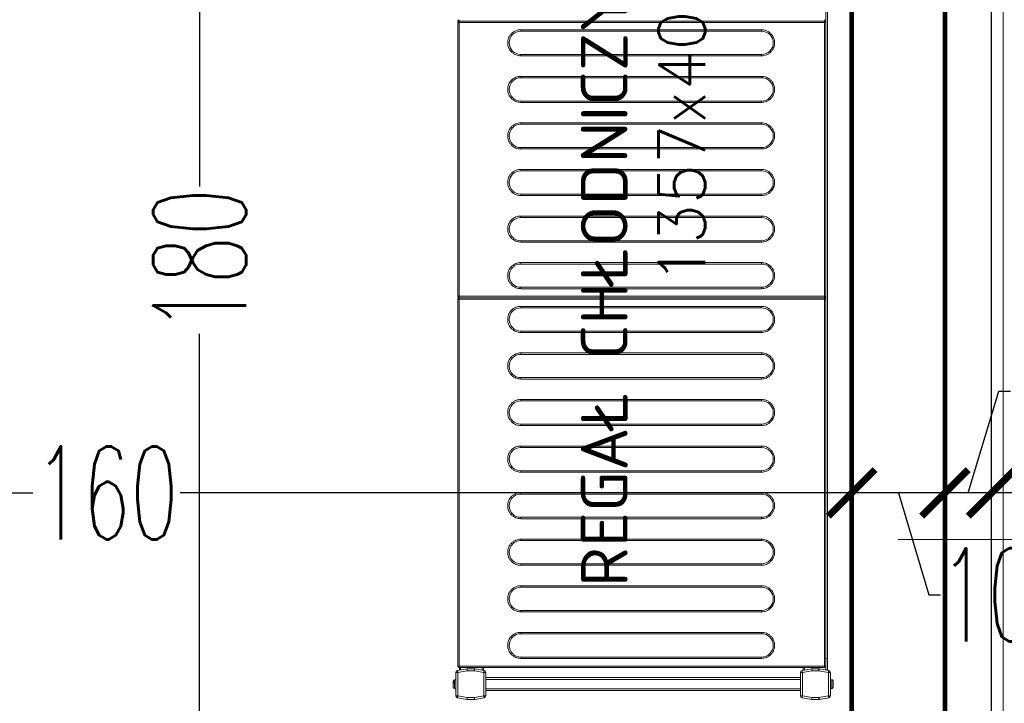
# Model space of a CAD drawing. Header units: millimetres. Extents: x -2074 to 12588, y -3630 to 101167.
# Tile 123 of 256: x 2453 to 2559, y 1410 to 1483. Entities that reach past the tile are written whole.
import ezdxf

# ---------------------------------------------------------------- set-up
doc = ezdxf.new("R2010")
doc.units = ezdxf.units.MM
for name, color, linetype, lineweight in [('SelinAr_BUD_opisy ścian', 7, 'Continuous', 20), ('SelinAr_BUD_wymiary', 7, 'Continuous', 18), ('SelinAr_BUD_ściany', 7, 'Continuous', 25), ('SelinAr_BUD_ściany struktura', 8, 'Continuous', 9), ('SelinAr_WYP_komory', 8, 'Continuous', 18)]:
    doc.layers.add(name, color=color, linetype=linetype, lineweight=lineweight)
doc.styles.add('RomanS', font='romans.shx')
doc.styles.add('style1', font='romans.shx', dxfattribs={"width": 0.6})
doc.dimstyles.new('ISO-25 Ania', dxfattribs={"dimtxt": 10, "dimasz": 5, "dimexe": 5, "dimexo": 0.625, "dimtad": 0, "dimrnd": 0.01, "dimtxsty": 'style1', "dimblk": 'ARCHTICK', "dimcen": 5, "dimdle": 5, "dimadec": 0, "dimazin": 0, "dimtfac": 1, "dimtmove": 0, "dimatfit": 3, "dimldrblk": 'ARCHTICK', "dimfxl": 0, "dimarcsym": 0})

# ---------------------------------------------------------------- blocks, each defined once
blk = doc.blocks.new('*U425')
at = {"const_width": 0.5}
blk.add_lwpolyline([(125, 190), (125, 200), (180, 200), (180, 0), (0, 0), (0, 200), (55, 200), (55, 190), (10, 190), (10, 10), (170, 10), (170, 190)], close=True, dxfattribs=at)
blk = doc.blocks.new('*U447')
at = {"lineweight": 15}
for p, q in [((1.73, 0), (1.82, 0)), ((0.18, -0.47), (0, -1.51)), ((0.18, -0.47), (0, -1.5)), ((0.38, -0.51), (0.2, -1.53)), ((2.9, -0.3), (0.38, -0.3)), ((0.38, -0.31), (0.38, -0.51)), ((2.9, -0.31), (0.38, -0.31)), ((2.9, -0.51), (0.38, -0.51)), ((1.17, -0.15), (1.17, -0.3)), ((2.12, -0.15), (1.17, -0.15)), ((1.88, -0.12), (1.76, -0.12)), ((2.12, -0.3), (2.12, -0.15)), ((2.9, -0.51), (2.9, -0.31)), ((3.08, -1.53), (2.9, -0.51)), ((3.28, -1.51), (3.1, -0.47)), ((3.28, -1.5), (3.1, -0.47)), ((3.43, -0.68), (3.14, -0.68)), ((3.43, -0.82), (3.16, -0.82)), ((3.43, -0.67), (3.43, -39.87)), ((3.58, -0.67), (3.43, -0.67)), ((3.58, -0.52), (3.58, -0.52)), ((42.98, -0.52), (3.58, -0.52)), ((3.58, -0.52), (3.58, -0.67)), ((42.98, -0.67), (3.58, -0.67)), ((3.58, -0.67), (3.58, -39.87)), ((42.98, -0.52), (42.98, -0.52)), ((42.98, -0.67), (42.98, -0.52)), ((43.13, -0.67), (42.98, -0.67)), ((42.98, -39.87), (42.98, -0.67)), ((43.13, -39.87), (43.13, -0.67)), ((43.28, -0.67), (43.13, -0.67)), ((72.68, -0.52), (43.28, -0.52)), ((43.28, -0.52), (43.28, -0.52)), ((43.28, -0.52), (43.28, -0.67)), ((72.68, -0.67), (43.28, -0.67)), ((43.28, -0.67), (43.28, -39.87)), ((72.68, -0.52), (72.68, -0.52)), ((72.68, -0.67), (72.68, -0.52)), ((72.83, -0.67), (72.68, -0.67)), ((72.68, -39.87), (72.68, -0.67)), ((72.83, -0.67), (72.83, -39.87)), ((72.98, -0.67), (72.83, -0.67)), ((0, -1.5), (0, -2.3)), ((0, -1.51), (0, -2.29)), ((0.2, -1.53), (0.2, -2.29)), ((3.08, -2.29), (3.08, -1.53)), ((3.28, -1.51), (3.28, -1.5)), ((3.28, -2.29), (3.28, -1.51)), ((0, -2.29), (0.2, -2.29)), ((0, -2.3), (0, -2.3)), ((0, -2.33), (0.18, -3.34)), ((0.2, -2.29), (0.38, -3.31)), ((2.9, -3.31), (3.08, -2.29)), ((3.08, -2.29), (3.28, -2.29)), ((3.1, -3.34), (3.28, -2.33)), ((3.28, -2.38), (3.15, -3.12)), ((3.43, -3.12), (3.15, -3.12)), ((3.28, -2.3), (3.28, -2.29)), ((3.28, -2.3), (3.28, -2.38)), ((3.28, -2.3), (3.28, -2.3)), ((0.38, -3.31), (2.9, -3.31)), ((0.38, -3.31), (0.38, -3.51)), ((0.38, -3.51), (2.9, -3.51)), ((0.94, -3.51), (0.94, -37.3)), ((1.14, -3.51), (1.14, -37.3)), ((2.14, -3.51), (2.14, -37.3)), ((2.34, -3.51), (2.34, -37.3)), ((2.9, -3.51), (2.9, -3.31)), ((3.43, -3.28), (3.12, -3.28)), ((0.18, -37.47), (0, -38.5)), ((0, -38.5), (0.18, -37.47)), ((0.38, -37.5), (0.2, -38.52)), ((0.38, -37.3), (0.38, -37.5)), ((2.9, -37.3), (0.38, -37.3)), ((2.9, -37.5), (0.38, -37.5)), ((2.9, -37.5), (2.9, -37.3)), ((3.08, -38.52), (2.9, -37.5)), ((3.28, -38.5), (3.1, -37.47)), ((3.43, -37.58), (3.12, -37.58)), ((3.15, -37.73), (3.28, -38.48)), ((3.43, -37.73), (3.15, -37.73)), ((0, -38.5), (0, -39.28)), ((0, -39.3), (0, -38.5)), ((0.2, -38.52), (0.2, -39.28)), ((3.08, -39.28), (3.08, -38.52)), ((3.28, -38.48), (3.28, -38.5)), ((3.28, -39.28), (3.28, -38.5)), ((0, -39.28), (0.2, -39.28)), ((0.18, -40.33), (0, -39.3)), ((0, -39.32), (0.18, -40.33)), ((0.2, -39.28), (0.38, -40.3)), ((2.9, -40.3), (3.08, -39.28)), ((3.08, -39.28), (3.28, -39.28)), ((3.1, -40.33), (3.28, -39.32)), ((4.38, -40.03), (3.16, -40.03)), ((3.28, -39.28), (3.28, -39.3)), ((3.28, -39.3), (3.28, -39.32)), ((3.43, -39.87), (3.58, -39.87)), ((3.58, -39.87), (42.98, -39.87)), ((3.58, -39.97), (3.58, -39.87)), ((3.58, -40.02), (3.58, -39.97)), ((3.58, -40.02), (42.98, -40.02)), ((4.38, -40.02), (4.38, -40.03)), ((131.28, -40.03), (4.38, -40.03)), ((4.38, -40.03), (4.38, -40.18)), ((42.98, -39.87), (42.98, -39.97)), ((42.98, -39.87), (43.13, -39.87)), ((42.98, -39.97), (42.98, -40.02)), ((43.13, -39.87), (43.28, -39.87)), ((43.28, -39.87), (72.68, -39.87)), ((43.28, -39.97), (43.28, -39.87)), ((43.28, -40.02), (43.28, -39.97)), ((43.28, -40.02), (72.68, -40.02)), ((72.68, -39.87), (72.83, -39.87)), ((72.68, -39.87), (72.68, -39.97)), ((72.68, -39.97), (72.68, -40.02)), ((72.83, -39.87), (72.98, -39.87)), ((0.38, -40.3), (2.9, -40.3)), ((0.38, -40.3), (0.38, -40.5)), ((0.38, -40.5), (2.9, -40.5)), ((1.17, -40.5), (1.17, -40.65)), ((1.17, -40.65), (2.12, -40.65)), ((1.17, -40.68), (1.17, -40.68)), ((2.11, -40.68), (2.11, -40.68)), ((2.12, -40.65), (2.12, -40.5)), ((2.9, -40.5), (2.9, -40.3)), ((4.38, -40.18), (3.13, -40.18)), ((131.28, -40.18), (4.38, -40.18))]:
    blk.add_line(p, q, dxfattribs=at)
at = {"color": 253, "lineweight": 15}
for p, q in [((4.4, -33.12), (4.4, -7.27)), ((4.4, -7.27), (4.55, -7.27)), ((4.55, -33.12), (4.55, -7.27)), ((7.05, -7.27), (7.05, -33.12)), ((7.05, -7.27), (7.2, -7.27)), ((7.2, -7.27), (7.2, -33.12)), ((9.4, -33.12), (9.4, -7.27)), ((9.4, -7.27), (9.55, -7.27)), ((9.55, -33.12), (9.55, -7.27)), ((12.05, -7.27), (12.05, -33.12)), ((12.05, -7.27), (12.2, -7.27)), ((12.2, -7.27), (12.2, -33.12)), ((14.4, -33.12), (14.4, -7.27)), ((14.4, -7.27), (14.55, -7.27)), ((14.55, -33.12), (14.55, -7.27)), ((17.05, -7.27), (17.05, -33.12)), ((17.05, -7.27), (17.2, -7.27)), ((17.2, -7.27), (17.2, -33.12)), ((19.4, -33.12), (19.4, -7.27)), ((19.4, -7.27), (19.55, -7.27)), ((19.55, -33.12), (19.55, -7.27)), ((22.05, -7.27), (22.05, -33.12)), ((22.05, -7.27), (22.2, -7.27)), ((22.2, -7.27), (22.2, -33.12)), ((24.4, -33.12), (24.4, -7.27)), ((24.4, -7.27), (24.55, -7.27)), ((24.55, -33.12), (24.55, -7.27)), ((27.05, -7.27), (27.05, -33.12)), ((27.05, -7.27), (27.2, -7.27)), ((27.2, -7.27), (27.2, -33.12)), ((29.4, -33.12), (29.4, -7.27)), ((29.4, -7.27), (29.55, -7.27)), ((29.55, -33.12), (29.55, -7.27)), ((32.05, -7.27), (32.05, -33.12)), ((32.05, -7.27), (32.2, -7.27)), ((32.2, -7.27), (32.2, -33.12)), ((34.4, -33.12), (34.4, -7.27)), ((34.4, -7.27), (34.55, -7.27)), ((34.55, -33.12), (34.55, -7.27)), ((37.05, -7.27), (37.05, -33.12)), ((37.05, -7.27), (37.2, -7.27)), ((37.2, -7.27), (37.2, -33.12)), ((39.4, -33.12), (39.4, -7.27)), ((39.4, -7.27), (39.55, -7.27)), ((39.55, -33.12), (39.55, -7.27)), ((42.05, -7.27), (42.05, -33.12)), ((42.05, -7.27), (42.2, -7.27)), ((42.2, -7.27), (42.2, -33.12)), ((44.1, -33.12), (44.1, -7.27)), ((44.1, -7.27), (44.25, -7.27)), ((44.25, -33.12), (44.25, -7.27)), ((46.75, -7.27), (46.75, -33.12)), ((46.75, -7.27), (46.9, -7.27)), ((46.9, -7.27), (46.9, -33.12)), ((49.1, -33.12), (49.1, -7.27)), ((49.1, -7.27), (49.25, -7.27)), ((49.25, -33.12), (49.25, -7.27)), ((51.75, -7.27), (51.75, -33.12)), ((51.75, -7.27), (51.9, -7.27)), ((51.9, -7.27), (51.9, -33.12)), ((54.1, -33.12), (54.1, -7.27)), ((54.1, -7.27), (54.25, -7.27)), ((54.25, -33.12), (54.25, -7.27)), ((56.75, -7.27), (56.75, -33.12)), ((56.75, -7.27), (56.9, -7.27)), ((56.9, -7.27), (56.9, -33.12)), ((59.1, -33.12), (59.1, -7.27)), ((59.1, -7.27), (59.25, -7.27)), ((59.25, -33.12), (59.25, -7.27)), ((61.75, -7.27), (61.75, -33.12)), ((61.75, -7.27), (61.9, -7.27)), ((61.9, -7.27), (61.9, -33.12)), ((64.1, -33.12), (64.1, -7.27)), ((64.1, -7.27), (64.25, -7.27)), ((64.25, -33.12), (64.25, -7.27)), ((66.75, -7.27), (66.75, -33.12)), ((66.75, -7.27), (66.9, -7.27)), ((66.9, -7.27), (66.9, -33.12)), ((69.1, -33.12), (69.1, -7.27)), ((69.1, -7.27), (69.25, -7.27)), ((69.25, -33.12), (69.25, -7.27)), ((71.75, -7.27), (71.75, -33.12)), ((71.75, -7.27), (71.9, -7.27)), ((71.9, -7.27), (71.9, -33.12)), ((4.4, -33.12), (4.55, -33.12)), ((7.2, -33.12), (7.05, -33.12)), ((9.4, -33.12), (9.55, -33.12)), ((12.2, -33.12), (12.05, -33.12)), ((14.4, -33.12), (14.55, -33.12)), ((17.2, -33.12), (17.05, -33.12)), ((19.4, -33.12), (19.55, -33.12)), ((22.2, -33.12), (22.05, -33.12)), ((24.4, -33.12), (24.55, -33.12)), ((27.2, -33.12), (27.05, -33.12)), ((29.4, -33.12), (29.55, -33.12)), ((32.2, -33.12), (32.05, -33.12)), ((34.4, -33.12), (34.55, -33.12)), ((37.2, -33.12), (37.05, -33.12)), ((39.4, -33.12), (39.55, -33.12)), ((42.2, -33.12), (42.05, -33.12)), ((44.1, -33.12), (44.25, -33.12)), ((46.9, -33.12), (46.75, -33.12)), ((49.1, -33.12), (49.25, -33.12)), ((51.9, -33.12), (51.75, -33.12)), ((54.1, -33.12), (54.25, -33.12)), ((56.9, -33.12), (56.75, -33.12)), ((59.1, -33.12), (59.25, -33.12)), ((61.9, -33.12), (61.75, -33.12)), ((64.1, -33.12), (64.25, -33.12)), ((66.9, -33.12), (66.75, -33.12)), ((69.1, -33.12), (69.25, -33.12)), ((71.9, -33.12), (71.75, -33.12))]:
    blk.add_line(p, q, dxfattribs=at)
at = {"lineweight": 15, "flags": 128}
for points in [[(0.38, -0.51), (0.34, -0.5), (0.3, -0.5), (0.27, -0.49), (0.24, -0.48), (0.22, -0.48), (0.2, -0.48), (0.19, -0.47), (0.18, -0.47)], [(3.1, -0.47), (3.1, -0.47), (3.09, -0.48), (3.07, -0.48), (3.04, -0.48), (3.01, -0.49), (2.98, -0.5), (2.94, -0.5), (2.9, -0.51)], [(0, -1.51), (0, -1.51), (0.01, -1.51), (0.03, -1.51), (0.05, -1.51), (0.07, -1.52), (0.1, -1.52), (0.13, -1.52), (0.17, -1.52), (0.2, -1.53)], [(3.08, -1.53), (3.12, -1.52), (3.16, -1.52), (3.19, -1.52), (3.22, -1.51), (3.25, -1.51), (3.27, -1.51), (3.28, -1.51), (3.28, -1.51)], [(0.2, -2.29), (0.16, -2.3), (0.12, -2.3), (0.09, -2.31), (0.06, -2.32), (0.04, -2.32), (0.02, -2.32), (0.01, -2.33), (0, -2.33)], [(3.28, -2.33), (3.28, -2.33), (3.27, -2.32), (3.25, -2.32), (3.22, -2.32), (3.19, -2.31), (3.16, -2.3), (3.12, -2.3), (3.08, -2.29)], [(3.15, -3.12), (3.15, -3.15), (3.14, -3.18), (3.14, -3.2), (3.13, -3.22), (3.13, -3.24), (3.13, -3.25), (3.13, -3.27), (3.12, -3.27), (3.12, -3.28)], [(0.18, -3.34), (0.19, -3.34), (0.2, -3.34), (0.22, -3.34), (0.24, -3.33), (0.27, -3.33), (0.3, -3.32), (0.34, -3.32), (0.38, -3.31)], [(2.9, -3.31), (2.94, -3.32), (2.98, -3.32), (3.01, -3.33), (3.04, -3.33), (3.07, -3.34), (3.09, -3.34), (3.1, -3.34), (3.1, -3.34)], [(0.38, -37.5), (0.34, -37.49), (0.3, -37.49), (0.27, -37.48), (0.24, -37.48), (0.22, -37.47), (0.2, -37.47), (0.19, -37.47), (0.18, -37.47)], [(3.1, -37.47), (3.1, -37.47), (3.09, -37.47), (3.07, -37.47), (3.04, -37.48), (3.01, -37.48), (2.98, -37.49), (2.94, -37.49), (2.9, -37.5)], [(3.12, -37.58), (3.13, -37.58), (3.13, -37.59), (3.13, -37.6), (3.13, -37.62), (3.14, -37.64), (3.14, -37.67), (3.15, -37.7), (3.15, -37.73)], [(0, -38.5), (0, -38.5), (0.02, -38.5), (0.03, -38.5), (0.06, -38.51), (0.09, -38.51), (0.12, -38.51), (0.16, -38.51), (0.2, -38.52)], [(3.08, -38.52), (3.12, -38.51), (3.15, -38.51), (3.18, -38.51), (3.21, -38.51), (3.24, -38.5), (3.26, -38.5), (3.27, -38.5), (3.28, -38.5), (3.28, -38.5)], [(0.2, -39.28), (0.16, -39.29), (0.12, -39.3), (0.09, -39.3), (0.06, -39.31), (0.04, -39.31), (0.02, -39.31), (0.01, -39.32), (0, -39.32)], [(3.28, -39.32), (3.28, -39.32), (3.27, -39.31), (3.25, -39.31), (3.22, -39.31), (3.19, -39.3), (3.16, -39.3), (3.12, -39.29), (3.08, -39.28)], [(0.18, -40.33), (0.19, -40.33), (0.2, -40.33), (0.22, -40.33), (0.24, -40.32), (0.27, -40.32), (0.3, -40.31), (0.34, -40.31), (0.38, -40.3)], [(2.9, -40.3), (2.94, -40.31), (2.98, -40.31), (3.01, -40.32), (3.04, -40.32), (3.07, -40.33), (3.09, -40.33), (3.1, -40.33), (3.1, -40.33)]]:
    blk.add_lwpolyline(points, dxfattribs=at)
at = {"lineweight": 15}
for centre, radius, start, end in [((0.38, -0.5), 0.2, 90, 170), ((0.38, -0.51), 0.2, 90, 170), ((1.32, -0.15), 0.15, 90, 180), ((1.97, -0.15), 0.15, 0, 90), ((2.9, -0.5), 0.2, 10, 90), ((2.9, -0.51), 0.2, 10, 90), ((0.2, -2.29), 0.2, 180, 190), ((3.08, -2.29), 0.2, 350, 0), ((0.38, -3.31), 0.2, 190, 270), ((2.9, -3.31), 0.2, 270, 350), ((0.38, -37.5), 0.2, 90, 170), ((0.38, -37.5), 0.2, 90, 170), ((2.9, -37.5), 0.2, 10, 90), ((0.2, -39.28), 0.2, 180, 190), ((3.08, -39.28), 0.2, 350, 0), ((3.58, -39.87), 0.15, 180, 270), ((42.98, -39.87), 0.15, 270, 0), ((43.28, -39.87), 0.15, 180, 270), ((72.68, -39.87), 0.15, 270, 0), ((72.98, -39.87), 0.15, 180, 270), ((0.38, -40.3), 0.2, 190, 270), ((0.38, -40.3), 0.2, 190, 270), ((1.32, -40.65), 0.15, 180, 191.537), ((1.97, -40.65), 0.15, 348.463, 0), ((2.9, -40.3), 0.2, 270, 350)]:
    blk.add_arc(centre, radius, start, end, dxfattribs=at)
at = {"color": 253, "lineweight": 15}
for centre, start, end in [((5.8, -7.27), 0, 180), ((10.8, -7.27), 0, 180), ((15.8, -7.27), 0, 180), ((20.8, -7.27), 0, 180), ((25.8, -7.27), 0, 180), ((30.8, -7.27), 0, 180), ((35.8, -7.27), 0, 180), ((40.8, -7.27), 0, 180), ((45.5, -7.27), 0, 180), ((50.5, -7.27), 0, 180), ((55.5, -7.27), 0, 180), ((60.5, -7.27), 0, 180), ((65.5, -7.27), 0, 180), ((70.5, -7.27), 0, 180), ((5.8, -33.12), 180, 0), ((10.8, -33.12), 180, 0), ((15.8, -33.12), 180, 0), ((20.8, -33.12), 180, 0), ((25.8, -33.12), 180, 0), ((30.8, -33.12), 180, 0), ((35.8, -33.12), 180, 0), ((40.8, -33.12), 180, 0), ((45.5, -33.12), 180, 0), ((50.5, -33.12), 180, 0), ((55.5, -33.12), 180, 0), ((60.5, -33.12), 180, 0), ((65.5, -33.12), 180, 0), ((70.5, -33.12), 180, 0)]:
    blk.add_arc(centre, 1.25, start, end, dxfattribs=at)
at = {"lineweight": 15}
for points, knots in [([(1.71, 0), (1.67, 0), (1.6, 0), (1.49, 0), (1.39, 0), (1.34, 0), (1.31, 0), (1.32, 0), (1.32, 0)], [0, 0, 0, 0, 0.188945, 0.389816, 0.590684, 0.779625, 0.968579, 1, 1, 1, 1]), ([(1.76, -0.12), (1.76, -0.1), (1.76, -0.07), (1.75, -0.03), (1.73, -0.01), (1.72, 0), (1.71, 0)], [0, 0, 0, 0, 0.243636, 0.487267, 0.73198, 1, 1, 1, 1]), ([(1.92, 0), (1.91, 0), (1.89, 0), (1.85, 0), (1.82, 0)], [0, 0, 0, 0, 0.31192, 1, 1, 1, 1]), ([(1.82, 0), (1.83, 0), (1.84, -0.01), (1.86, -0.03), (1.87, -0.07), (1.87, -0.1), (1.88, -0.12)], [0, 0, 0, 0, 0.250222, 0.500532, 0.748158, 1, 1, 1, 1]), ([(3.58, -0.52), (3.57, -0.52), (3.55, -0.52), (3.52, -0.53), (3.5, -0.55), (3.47, -0.57), (3.44, -0.61), (3.44, -0.65), (3.43, -0.67)], [0, 0, 0, 0, 0.130769, 0.260026, 0.387968, 0.514575, 0.761736, 1, 1, 1, 1]), ([(43.13, -0.67), (43.13, -0.65), (43.13, -0.61), (43.1, -0.57), (43.07, -0.55), (43.04, -0.53), (43.01, -0.52), (42.99, -0.52), (42.98, -0.52)], [0, 0, 0, 0, 0.238262, 0.485424, 0.612031, 0.739977, 0.869231, 1, 1, 1, 1]), ([(43.28, -0.52), (43.27, -0.52), (43.25, -0.52), (43.22, -0.53), (43.2, -0.55), (43.17, -0.57), (43.14, -0.61), (43.14, -0.65), (43.13, -0.67)], [0, 0, 0, 0, 0.1307696, 0.2600246, 0.3879723, 0.5145698, 0.761734, 1, 1, 1, 1]), ([(72.83, -0.67), (72.83, -0.65), (72.83, -0.61), (72.8, -0.57), (72.77, -0.55), (72.74, -0.53), (72.71, -0.52), (72.69, -0.52), (72.68, -0.52)], [0, 0, 0, 0, 0.238266, 0.485414, 0.61202, 0.739978, 0.869219, 1, 1, 1, 1]), ([(72.98, -0.52), (72.97, -0.52), (72.95, -0.52), (72.92, -0.53), (72.9, -0.55), (72.87, -0.57), (72.84, -0.61), (72.84, -0.65), (72.83, -0.67)], [0, 0, 0, 0, 0.130781, 0.260022, 0.38798, 0.514586, 0.761734, 1, 1, 1, 1]), ([(1.17, -40.68), (1.18, -40.7), (1.19, -40.73), (1.22, -40.77), (1.27, -40.79), (1.3, -40.8), (1.32, -40.8)], [0, 0, 0, 0, 0.243643, 0.487245, 0.731956, 1, 1, 1, 1]), ([(1.32, -40.8), (1.33, -40.8), (1.35, -40.8), (1.43, -40.8), (1.53, -40.8), (1.64, -40.8), (1.75, -40.8), (1.85, -40.8), (1.93, -40.8), (1.95, -40.8), (1.96, -40.8)], [0, 0, 0, 0, 0.121175, 0.250001, 0.378823, 0.5, 0.621177, 0.749999, 0.878825, 1, 1, 1, 1]), ([(1.96, -40.8), (1.98, -40.8), (2.01, -40.79), (2.06, -40.77), (2.09, -40.73), (2.1, -40.7), (2.11, -40.68)], [0, 0, 0, 0, 0.250219, 0.500551, 0.74815, 1, 1, 1, 1])]:
    blk.add_open_spline(points, degree=3, knots=knots, dxfattribs=at)
at = {"color": 253, "lineweight": 15}
for points, knots in [([(4.4, -7.27), (4.41, -7.18), (4.42, -7), (4.49, -6.74), (4.62, -6.49), (4.81, -6.27), (5.03, -6.09), (5.28, -5.96), (5.54, -5.88), (5.8, -5.86), (6.06, -5.88), (6.33, -5.96), (6.58, -6.09), (6.8, -6.27), (6.98, -6.49), (7.11, -6.74), (7.19, -7), (7.2, -7.18), (7.2, -7.27)], [0, 0, 0, 0, 0.058258, 0.120006, 0.18432, 0.25, 0.31568, 0.379994, 0.441742, 0.5, 0.558258, 0.620006, 0.68432, 0.75, 0.81568, 0.879994, 0.941742, 1, 1, 1, 1]), ([(9.4, -7.27), (9.41, -7.18), (9.42, -7), (9.49, -6.74), (9.62, -6.49), (9.81, -6.27), (10.03, -6.09), (10.28, -5.96), (10.54, -5.88), (10.8, -5.86), (11.06, -5.88), (11.33, -5.96), (11.58, -6.09), (11.8, -6.27), (11.98, -6.49), (12.11, -6.74), (12.19, -7), (12.2, -7.18), (12.2, -7.27)], [0, 0, 0, 0, 0.058258, 0.120006, 0.18432, 0.25, 0.31568, 0.379994, 0.441742, 0.5, 0.558258, 0.620006, 0.68432, 0.75, 0.81568, 0.879994, 0.941742, 1, 1, 1, 1]), ([(14.4, -7.27), (14.41, -7.18), (14.42, -7), (14.49, -6.74), (14.62, -6.49), (14.81, -6.27), (15.03, -6.09), (15.28, -5.96), (15.54, -5.88), (15.8, -5.86), (16.06, -5.88), (16.33, -5.96), (16.58, -6.09), (16.8, -6.27), (16.98, -6.49), (17.11, -6.74), (17.19, -7), (17.2, -7.18), (17.2, -7.27)], [0, 0, 0, 0, 0.058258, 0.120006, 0.18432, 0.25, 0.31568, 0.379994, 0.441742, 0.5, 0.558258, 0.620006, 0.68432, 0.75, 0.81568, 0.879994, 0.941742, 1, 1, 1, 1]), ([(19.4, -7.27), (19.41, -7.18), (19.42, -7), (19.49, -6.74), (19.62, -6.49), (19.81, -6.27), (20.03, -6.09), (20.28, -5.96), (20.54, -5.88), (20.8, -5.86), (21.06, -5.88), (21.33, -5.96), (21.58, -6.09), (21.8, -6.27), (21.98, -6.49), (22.11, -6.74), (22.19, -7), (22.2, -7.18), (22.2, -7.27)], [0, 0, 0, 0, 0.058258, 0.120006, 0.18432, 0.25, 0.31568, 0.379994, 0.441742, 0.5, 0.558258, 0.620006, 0.68432, 0.75, 0.81568, 0.879994, 0.941742, 1, 1, 1, 1]), ([(24.4, -7.27), (24.41, -7.18), (24.42, -7), (24.49, -6.74), (24.62, -6.49), (24.81, -6.27), (25.03, -6.09), (25.28, -5.96), (25.54, -5.88), (25.8, -5.86), (26.06, -5.88), (26.33, -5.96), (26.58, -6.09), (26.8, -6.27), (26.98, -6.49), (27.11, -6.74), (27.19, -7), (27.2, -7.18), (27.2, -7.27)], [0, 0, 0, 0, 0.058258, 0.120006, 0.18432, 0.25, 0.31568, 0.379994, 0.441742, 0.5, 0.558258, 0.620006, 0.68432, 0.75, 0.81568, 0.879994, 0.941742, 1, 1, 1, 1]), ([(29.4, -7.27), (29.41, -7.18), (29.42, -7), (29.49, -6.74), (29.62, -6.49), (29.81, -6.27), (30.03, -6.09), (30.28, -5.96), (30.54, -5.88), (30.8, -5.86), (31.06, -5.88), (31.33, -5.96), (31.58, -6.09), (31.8, -6.27), (31.98, -6.49), (32.11, -6.74), (32.19, -7), (32.2, -7.18), (32.2, -7.27)], [0, 0, 0, 0, 0.058258, 0.120006, 0.18432, 0.25, 0.31568, 0.379994, 0.441742, 0.5, 0.558258, 0.620006, 0.68432, 0.75, 0.81568, 0.879994, 0.941742, 1, 1, 1, 1]), ([(34.4, -7.27), (34.41, -7.18), (34.42, -7), (34.49, -6.74), (34.62, -6.49), (34.81, -6.27), (35.03, -6.09), (35.28, -5.96), (35.54, -5.88), (35.8, -5.86), (36.06, -5.88), (36.33, -5.96), (36.58, -6.09), (36.8, -6.27), (36.98, -6.49), (37.11, -6.74), (37.19, -7), (37.2, -7.18), (37.2, -7.27)], [0, 0, 0, 0, 0.058258, 0.120006, 0.18432, 0.25, 0.31568, 0.379994, 0.441742, 0.5, 0.558258, 0.620006, 0.68432, 0.75, 0.81568, 0.879994, 0.941742, 1, 1, 1, 1]), ([(39.4, -7.27), (39.41, -7.18), (39.42, -7), (39.49, -6.74), (39.62, -6.49), (39.81, -6.27), (40.03, -6.09), (40.28, -5.96), (40.54, -5.88), (40.8, -5.86), (41.06, -5.88), (41.33, -5.96), (41.58, -6.09), (41.8, -6.27), (41.98, -6.49), (42.11, -6.74), (42.19, -7), (42.2, -7.18), (42.2, -7.27)], [0, 0, 0, 0, 0.058258, 0.120006, 0.18432, 0.25, 0.31568, 0.379994, 0.441742, 0.5, 0.558258, 0.620005, 0.68432, 0.75, 0.81568, 0.879994, 0.941742, 1, 1, 1, 1]), ([(44.1, -7.27), (44.11, -7.18), (44.12, -7), (44.19, -6.74), (44.32, -6.49), (44.51, -6.27), (44.73, -6.09), (44.98, -5.96), (45.24, -5.88), (45.5, -5.86), (45.76, -5.88), (46.03, -5.96), (46.28, -6.09), (46.5, -6.27), (46.68, -6.49), (46.81, -6.74), (46.89, -7), (46.9, -7.18), (46.9, -7.27)], [0, 0, 0, 0, 0.058258, 0.120006, 0.18432, 0.25, 0.31568, 0.379995, 0.441742, 0.5, 0.558258, 0.620006, 0.68432, 0.75, 0.81568, 0.879994, 0.941742, 1, 1, 1, 1]), ([(49.1, -7.27), (49.11, -7.18), (49.12, -7), (49.19, -6.74), (49.32, -6.49), (49.51, -6.27), (49.73, -6.09), (49.98, -5.96), (50.24, -5.88), (50.5, -5.86), (50.76, -5.88), (51.03, -5.96), (51.28, -6.09), (51.5, -6.27), (51.68, -6.49), (51.81, -6.74), (51.89, -7), (51.9, -7.18), (51.9, -7.27)], [0, 0, 0, 0, 0.058258, 0.120006, 0.18432, 0.25, 0.31568, 0.379994, 0.441742, 0.5, 0.558258, 0.620005, 0.68432, 0.75, 0.81568, 0.879994, 0.941742, 1, 1, 1, 1]), ([(54.1, -7.27), (54.11, -7.18), (54.12, -7), (54.19, -6.74), (54.32, -6.49), (54.51, -6.27), (54.73, -6.09), (54.98, -5.96), (55.24, -5.88), (55.5, -5.86), (55.76, -5.88), (56.03, -5.96), (56.28, -6.09), (56.5, -6.27), (56.68, -6.49), (56.81, -6.74), (56.89, -7), (56.9, -7.18), (56.9, -7.27)], [0, 0, 0, 0, 0.058258, 0.120006, 0.18432, 0.25, 0.31568, 0.379994, 0.441742, 0.5, 0.558258, 0.620006, 0.68432, 0.75, 0.81568, 0.879994, 0.941742, 1, 1, 1, 1]), ([(59.1, -7.27), (59.11, -7.18), (59.12, -7), (59.19, -6.74), (59.32, -6.49), (59.51, -6.27), (59.73, -6.09), (59.98, -5.96), (60.24, -5.88), (60.5, -5.86), (60.76, -5.88), (61.03, -5.96), (61.28, -6.09), (61.5, -6.27), (61.68, -6.49), (61.81, -6.74), (61.89, -7), (61.9, -7.18), (61.9, -7.27)], [0, 0, 0, 0, 0.058258, 0.120006, 0.18432, 0.25, 0.31568, 0.379995, 0.441742, 0.5, 0.558258, 0.620005, 0.68432, 0.75, 0.81568, 0.879994, 0.941742, 1, 1, 1, 1]), ([(64.1, -7.27), (64.11, -7.18), (64.12, -7), (64.19, -6.74), (64.32, -6.49), (64.51, -6.27), (64.73, -6.09), (64.98, -5.96), (65.24, -5.88), (65.5, -5.86), (65.76, -5.88), (66.03, -5.96), (66.28, -6.09), (66.5, -6.27), (66.68, -6.49), (66.81, -6.74), (66.89, -7), (66.9, -7.18), (66.9, -7.27)], [0, 0, 0, 0, 0.058258, 0.120006, 0.184321, 0.25, 0.31568, 0.379995, 0.441741, 0.5, 0.558258, 0.620006, 0.68432, 0.75, 0.815679, 0.879994, 0.941742, 1, 1, 1, 1]), ([(69.1, -7.27), (69.11, -7.18), (69.12, -7), (69.19, -6.74), (69.32, -6.49), (69.51, -6.27), (69.73, -6.09), (69.98, -5.96), (70.24, -5.88), (70.5, -5.86), (70.76, -5.88), (71.03, -5.96), (71.28, -6.09), (71.5, -6.27), (71.68, -6.49), (71.81, -6.74), (71.89, -7), (71.9, -7.18), (71.9, -7.27)], [0, 0, 0, 0, 0.058258, 0.120006, 0.18432, 0.25, 0.31568, 0.379994, 0.441742, 0.5, 0.558259, 0.620005, 0.68432, 0.75, 0.81568, 0.879994, 0.941742, 1, 1, 1, 1]), ([(7.2, -33.12), (7.2, -33.2), (7.19, -33.38), (7.11, -33.64), (6.98, -33.89), (6.8, -34.11), (6.58, -34.29), (6.33, -34.42), (6.06, -34.5), (5.8, -34.52), (5.54, -34.5), (5.28, -34.42), (5.03, -34.29), (4.81, -34.11), (4.62, -33.89), (4.49, -33.64), (4.42, -33.38), (4.41, -33.2), (4.4, -33.12)], [0, 0, 0, 0, 0.058258, 0.120006, 0.18432, 0.25, 0.31568, 0.379994, 0.441742, 0.5, 0.558258, 0.620006, 0.68432, 0.75, 0.81568, 0.879994, 0.941742, 1, 1, 1, 1]), ([(12.2, -33.12), (12.2, -33.2), (12.19, -33.38), (12.11, -33.64), (11.98, -33.89), (11.8, -34.11), (11.58, -34.29), (11.33, -34.42), (11.06, -34.5), (10.8, -34.52), (10.54, -34.5), (10.28, -34.42), (10.03, -34.29), (9.81, -34.11), (9.62, -33.89), (9.49, -33.64), (9.42, -33.38), (9.41, -33.2), (9.4, -33.12)], [0, 0, 0, 0, 0.058258, 0.120006, 0.18432, 0.25, 0.31568, 0.379994, 0.441742, 0.5, 0.558258, 0.620006, 0.68432, 0.75, 0.81568, 0.879994, 0.941742, 1, 1, 1, 1]), ([(17.2, -33.12), (17.2, -33.2), (17.19, -33.38), (17.11, -33.64), (16.98, -33.89), (16.8, -34.11), (16.58, -34.29), (16.33, -34.42), (16.06, -34.5), (15.8, -34.52), (15.54, -34.5), (15.28, -34.42), (15.03, -34.29), (14.81, -34.11), (14.62, -33.89), (14.49, -33.64), (14.42, -33.38), (14.41, -33.2), (14.4, -33.12)], [0, 0, 0, 0, 0.058258, 0.120006, 0.18432, 0.25, 0.31568, 0.379994, 0.441742, 0.5, 0.558258, 0.620006, 0.68432, 0.75, 0.81568, 0.879994, 0.941742, 1, 1, 1, 1]), ([(22.2, -33.12), (22.2, -33.2), (22.19, -33.38), (22.11, -33.64), (21.98, -33.89), (21.8, -34.11), (21.58, -34.29), (21.33, -34.42), (21.06, -34.5), (20.8, -34.52), (20.54, -34.5), (20.28, -34.42), (20.03, -34.29), (19.81, -34.11), (19.62, -33.89), (19.49, -33.64), (19.42, -33.38), (19.41, -33.2), (19.4, -33.12)], [0, 0, 0, 0, 0.058258, 0.120006, 0.18432, 0.25, 0.31568, 0.379994, 0.441742, 0.5, 0.558258, 0.620006, 0.684321, 0.75, 0.81568, 0.879994, 0.941742, 1, 1, 1, 1]), ([(27.2, -33.12), (27.2, -33.2), (27.19, -33.38), (27.11, -33.64), (26.98, -33.89), (26.8, -34.11), (26.58, -34.29), (26.33, -34.42), (26.06, -34.5), (25.8, -34.52), (25.54, -34.5), (25.28, -34.42), (25.03, -34.29), (24.81, -34.11), (24.62, -33.89), (24.49, -33.64), (24.42, -33.38), (24.41, -33.2), (24.4, -33.12)], [0, 0, 0, 0, 0.058258, 0.120005, 0.18432, 0.25, 0.31568, 0.379994, 0.441742, 0.5, 0.558258, 0.620006, 0.684321, 0.75, 0.81568, 0.879994, 0.941742, 1, 1, 1, 1]), ([(32.2, -33.12), (32.2, -33.2), (32.19, -33.38), (32.11, -33.64), (31.98, -33.89), (31.8, -34.11), (31.58, -34.29), (31.33, -34.42), (31.06, -34.5), (30.8, -34.52), (30.54, -34.5), (30.28, -34.42), (30.03, -34.29), (29.81, -34.11), (29.62, -33.89), (29.49, -33.64), (29.42, -33.38), (29.41, -33.2), (29.4, -33.12)], [0, 0, 0, 0, 0.058258, 0.1200055, 0.1843203, 0.2500001, 0.3156796, 0.3799944, 0.441742, 0.5000001, 0.5582579, 0.6200055, 0.6843203, 0.7499998, 0.8156796, 0.8799944, 0.941742, 1, 1, 1, 1]), ([(37.2, -33.12), (37.2, -33.2), (37.19, -33.38), (37.11, -33.64), (36.98, -33.89), (36.8, -34.11), (36.58, -34.29), (36.33, -34.42), (36.06, -34.5), (35.8, -34.52), (35.54, -34.5), (35.28, -34.42), (35.03, -34.29), (34.81, -34.11), (34.62, -33.89), (34.49, -33.64), (34.42, -33.38), (34.41, -33.2), (34.4, -33.12)], [0, 0, 0, 0, 0.058258, 0.1200055, 0.1843201, 0.2499999, 0.3156797, 0.3799945, 0.4417421, 0.4999999, 0.558258, 0.6200056, 0.6843204, 0.7499999, 0.8156796, 0.8799944, 0.941742, 1, 1, 1, 1]), ([(42.2, -33.12), (42.2, -33.2), (42.19, -33.38), (42.11, -33.64), (41.98, -33.89), (41.8, -34.11), (41.58, -34.29), (41.33, -34.42), (41.06, -34.5), (40.8, -34.52), (40.54, -34.5), (40.28, -34.42), (40.03, -34.29), (39.81, -34.11), (39.62, -33.89), (39.49, -33.64), (39.42, -33.38), (39.41, -33.2), (39.4, -33.12)], [0, 0, 0, 0, 0.058258, 0.120005, 0.18432, 0.25, 0.315679, 0.379995, 0.441742, 0.5, 0.558258, 0.620006, 0.68432, 0.75, 0.81568, 0.879994, 0.941742, 1, 1, 1, 1]), ([(46.9, -33.12), (46.9, -33.2), (46.89, -33.38), (46.81, -33.64), (46.68, -33.89), (46.5, -34.11), (46.28, -34.29), (46.03, -34.42), (45.76, -34.5), (45.5, -34.52), (45.24, -34.5), (44.98, -34.42), (44.73, -34.29), (44.51, -34.11), (44.32, -33.89), (44.19, -33.64), (44.12, -33.38), (44.11, -33.2), (44.1, -33.12)], [0, 0, 0, 0, 0.058258, 0.120006, 0.18432, 0.25, 0.31568, 0.379994, 0.441742, 0.5, 0.558258, 0.620005, 0.684321, 0.75, 0.81568, 0.879995, 0.941742, 1, 1, 1, 1]), ([(51.9, -33.12), (51.9, -33.2), (51.89, -33.38), (51.81, -33.64), (51.68, -33.89), (51.5, -34.11), (51.28, -34.29), (51.03, -34.42), (50.76, -34.5), (50.5, -34.52), (50.24, -34.5), (49.98, -34.42), (49.73, -34.29), (49.51, -34.11), (49.32, -33.89), (49.19, -33.64), (49.12, -33.38), (49.11, -33.2), (49.1, -33.12)], [0, 0, 0, 0, 0.058258, 0.120005, 0.18432, 0.25, 0.315679, 0.379995, 0.441742, 0.5, 0.558258, 0.620006, 0.68432, 0.75, 0.81568, 0.879994, 0.941742, 1, 1, 1, 1]), ([(56.9, -33.12), (56.9, -33.2), (56.89, -33.38), (56.81, -33.64), (56.68, -33.89), (56.5, -34.11), (56.28, -34.29), (56.03, -34.42), (55.76, -34.5), (55.5, -34.52), (55.24, -34.5), (54.98, -34.42), (54.73, -34.29), (54.51, -34.11), (54.32, -33.89), (54.19, -33.64), (54.12, -33.38), (54.11, -33.2), (54.1, -33.12)], [0, 0, 0, 0, 0.058258, 0.120006, 0.18432, 0.25, 0.31568, 0.379994, 0.441742, 0.5, 0.558258, 0.620006, 0.68432, 0.75, 0.81568, 0.879994, 0.941742, 1, 1, 1, 1]), ([(61.9, -33.12), (61.9, -33.2), (61.89, -33.38), (61.81, -33.64), (61.68, -33.89), (61.5, -34.11), (61.28, -34.29), (61.03, -34.42), (60.76, -34.5), (60.5, -34.52), (60.24, -34.5), (59.98, -34.42), (59.73, -34.29), (59.51, -34.11), (59.32, -33.89), (59.19, -33.64), (59.12, -33.38), (59.11, -33.2), (59.1, -33.12)], [0, 0, 0, 0, 0.058258, 0.120005, 0.18432, 0.25, 0.315679, 0.379995, 0.441742, 0.5, 0.558258, 0.620005, 0.68432, 0.75, 0.81568, 0.879994, 0.941742, 1, 1, 1, 1]), ([(66.9, -33.12), (66.9, -33.2), (66.89, -33.38), (66.81, -33.64), (66.68, -33.89), (66.5, -34.11), (66.28, -34.29), (66.03, -34.42), (65.76, -34.5), (65.5, -34.52), (65.24, -34.5), (64.98, -34.42), (64.73, -34.29), (64.51, -34.11), (64.32, -33.89), (64.19, -33.64), (64.12, -33.38), (64.11, -33.2), (64.1, -33.12)], [0, 0, 0, 0, 0.058258, 0.120005, 0.184321, 0.25, 0.31568, 0.379994, 0.441742, 0.5, 0.558259, 0.620005, 0.68432, 0.75, 0.815679, 0.879995, 0.941742, 1, 1, 1, 1]), ([(71.9, -33.12), (71.9, -33.2), (71.89, -33.38), (71.81, -33.64), (71.68, -33.89), (71.5, -34.11), (71.28, -34.29), (71.03, -34.42), (70.76, -34.5), (70.5, -34.52), (70.24, -34.5), (69.98, -34.42), (69.73, -34.29), (69.51, -34.11), (69.32, -33.89), (69.19, -33.64), (69.12, -33.38), (69.11, -33.2), (69.1, -33.12)], [0, 0, 0, 0, 0.058258, 0.120006, 0.18432, 0.25, 0.31568, 0.379995, 0.441741, 0.5, 0.558258, 0.620006, 0.68432, 0.75, 0.81568, 0.879995, 0.941742, 1, 1, 1, 1])]:
    blk.add_open_spline(points, degree=3, knots=knots, dxfattribs=at)
at = {"insert": (67.85, -20.4), "char_height": 5, "width": 135.7, "attachment_point": 5, "style": 'RomanS'}
blk.add_mtext('REGAŁ CHŁODNICZY MAGAZYNOWY\\P1357x408mm', dxfattribs=at)
blk = doc.blocks.new('_ArchTick')
at = {"color": 0, "linetype": 'ByBlock', "const_width": 0.15}
blk.add_lwpolyline([(-0.5, -0.5), (0.5, 0.5)], dxfattribs=at)
blk = doc.blocks.new('*D750')
at = {"layer": 'Defpoints', "color": 0}
for p in [(2557.16, 1432.24), (2557.16, 1357.24), (2567.16, 1357.24)]:
    blk.add_point(p, dxfattribs=at)
at = {"layer": 'SelinAr_BUD_wymiary', "color": 0, "lineweight": -2}
for p, q in [((2562.16, 1432.24), (2565.44, 1443.18)), ((2565.44, 1443.18), (2566.69, 1443.18)), ((2557.16, 1422.24), (2557.16, 1437.24)), ((2567.16, 1422.24), (2567.16, 1437.24)), ((2572.16, 1432.24), (2552.16, 1432.24))]:
    blk.add_line(p, q, dxfattribs=at)
at = {"layer": 'SelinAr_BUD_wymiary', "color": 0, "lineweight": -2, "xscale": 5, "yscale": 5, "zscale": 5, "rotation": 180}
blk.add_blockref('_ArchTick', (2557.16, 1432.24), dxfattribs=at)
at = {"layer": 'SelinAr_BUD_wymiary', "color": 0, "lineweight": -2, "xscale": 5, "yscale": 5, "zscale": 5}
blk.add_blockref('_ArchTick', (2567.16, 1432.24), dxfattribs=at)
at = {"layer": 'SelinAr_BUD_wymiary', "color": 0, "insert": (2571.74, 1443.18), "char_height": 10, "attachment_point": 5, "style": 'style1'}
blk.add_mtext('10', dxfattribs=at)
blk = doc.blocks.new('*D751')
at = {"layer": 'Defpoints', "color": 0}
for p in [(2552.16, 1432.24), (2552.16, 1357.24), (2557.16, 1357.24)]:
    blk.add_point(p, dxfattribs=at)
at = {"layer": 'SelinAr_BUD_wymiary', "color": 0, "lineweight": -2}
for p, q in [((2554.66, 1432.24), (2557.94, 1443.18)), ((2557.94, 1443.18), (2559.19, 1443.18)), ((2552.16, 1422.24), (2552.16, 1437.24)), ((2557.16, 1422.24), (2557.16, 1437.24)), ((2562.16, 1432.24), (2547.16, 1432.24))]:
    blk.add_line(p, q, dxfattribs=at)
at = {"layer": 'SelinAr_BUD_wymiary', "color": 0, "lineweight": -2, "xscale": 5, "yscale": 5, "zscale": 5, "rotation": 180}
blk.add_blockref('_ArchTick', (2552.16, 1432.24), dxfattribs=at)
at = {"layer": 'SelinAr_BUD_wymiary', "color": 0, "lineweight": -2, "xscale": 5, "yscale": 5, "zscale": 5}
blk.add_blockref('_ArchTick', (2557.16, 1432.24), dxfattribs=at)
at = {"layer": 'SelinAr_BUD_wymiary', "color": 0, "insert": (2561.81, 1443.18), "char_height": 10, "attachment_point": 5, "style": 'style1'}
blk.add_mtext('5', dxfattribs=at)
blk = doc.blocks.new('*D752')
at = {"layer": 'Defpoints', "color": 0}
for p in [(2542.16, 1547.24), (2542.16, 1432.24), (2552.16, 1357.24)]:
    blk.add_point(p, dxfattribs=at)
at = {"layer": 'SelinAr_BUD_wymiary', "color": 0, "lineweight": -2}
for p, q in [((2542.16, 1442.24), (2542.16, 1427.24)), ((2552.16, 1422.24), (2552.16, 1437.24)), ((2557.16, 1432.24), (2537.16, 1432.24)), ((2547.16, 1432.24), (2550.44, 1421.3)), ((2550.44, 1421.3), (2551.69, 1421.3))]:
    blk.add_line(p, q, dxfattribs=at)
at = {"layer": 'SelinAr_BUD_wymiary', "color": 0, "lineweight": -2, "xscale": 5, "yscale": 5, "zscale": 5, "rotation": 180}
blk.add_blockref('_ArchTick', (2542.16, 1432.24), dxfattribs=at)
at = {"layer": 'SelinAr_BUD_wymiary', "color": 0, "lineweight": -2, "xscale": 5, "yscale": 5, "zscale": 5}
blk.add_blockref('_ArchTick', (2552.16, 1432.24), dxfattribs=at)
at = {"layer": 'SelinAr_BUD_wymiary', "color": 0, "insert": (2556.74, 1421.3), "char_height": 10, "attachment_point": 5, "style": 'style1'}
blk.add_mtext('10', dxfattribs=at)
blk = doc.blocks.new('*D753')
at = {"layer": 'Defpoints', "color": 0}
for p in [(2382.16, 1557.24), (2542.16, 1547.24), (2382.16, 1432.24)]:
    blk.add_point(p, dxfattribs=at)
at = {"layer": 'SelinAr_BUD_wymiary', "color": 0, "lineweight": -2}
for p, q in [((2382.16, 1442.24), (2382.16, 1427.24)), ((2542.16, 1442.24), (2542.16, 1427.24)), ((2377.16, 1432.24), (2454.25, 1432.24)), ((2547.16, 1432.24), (2470.07, 1432.24))]:
    blk.add_line(p, q, dxfattribs=at)
at = {"layer": 'SelinAr_BUD_wymiary', "color": 0, "lineweight": -2, "xscale": 5, "yscale": 5, "zscale": 5, "rotation": 180}
blk.add_blockref('_ArchTick', (2382.16, 1432.24), dxfattribs=at)
at = {"layer": 'SelinAr_BUD_wymiary', "color": 0, "lineweight": -2, "xscale": 5, "yscale": 5, "zscale": 5}
blk.add_blockref('_ArchTick', (2542.16, 1432.24), dxfattribs=at)
at = {"layer": 'SelinAr_BUD_wymiary', "color": 0, "insert": (2462.16, 1432.24), "char_height": 10, "attachment_point": 5, "style": 'style1'}
blk.add_mtext('160', dxfattribs=at)
blk = doc.blocks.new('*D818')
at = {"layer": 'Defpoints', "color": 0}
for p in [(2427.16, 1547.24), (2472.16, 1367.24), (2542.16, 1367.24)]:
    blk.add_point(p, dxfattribs=at)
at = {"layer": 'SelinAr_BUD_wymiary', "color": 0, "lineweight": -2}
for p, q in [((2472.16, 1552.24), (2472.16, 1465.15)), ((2462.16, 1547.24), (2477.16, 1547.24)), ((2472.16, 1362.24), (2472.16, 1449.33)), ((2482.16, 1367.24), (2467.16, 1367.24))]:
    blk.add_line(p, q, dxfattribs=at)
at = {"layer": 'SelinAr_BUD_wymiary', "color": 0, "lineweight": -2, "xscale": 5, "yscale": 5, "zscale": 5}
for p, rotation in [((2472.16, 1547.24), 90), ((2472.16, 1367.24), 270)]:
    blk.add_blockref('_ArchTick', p, dxfattribs=dict(at, rotation=rotation))
at = {"layer": 'SelinAr_BUD_wymiary', "color": 0, "insert": (2472.16, 1457.24), "char_height": 10, "attachment_point": 5, "rotation": 90, "style": 'style1'}
blk.add_mtext('180', dxfattribs=at)

msp = doc.modelspace()

# ---------------------------------------------------------------- linework, layer by layer
at = {"layer": 'SelinAr_BUD_opisy ścian'}
msp.add_lwpolyline([(2597.157, 1427.241), (2567.157, 1427.241), (2557.157, 1427.241), (2547.157, 1427.241)], dxfattribs=at)
at = {"layer": 'SelinAr_BUD_ściany'}
msp.add_lwpolyline([(2202.157, 1357.241), (2557.157, 1357.241), (2557.157, 1565.241), (2567.157, 1565.241), (2567.157, 1522.241), (2817.157, 1522.241), (2817.157, 1670.241), (2567.157, 1670.241), (2567.157, 1665.241), (2557.157, 1665.241), (2557.157, 1685.241), (2567.157, 1685.241), (2567.157, 1680.241), (2817.157, 1680.241), (2817.157, 1860.241)], dxfattribs=at)
at = {"layer": 'SelinAr_BUD_ściany struktura'}
msp.add_lwpolyline([(2103.157, 1355.991), (2193.407, 1355.991), (2193.407, 1448.491), (2113.407, 1448.491), (2113.407, 1455.991), (2193.407, 1455.991), (2193.407, 1615.991), (2200.907, 1615.991), (2200.907, 1355.991), (2558.407, 1355.991), (2558.407, 1565.241)], dxfattribs=at)

# ---------------------------------------------------------------- block references
at = {"layer": 'SelinAr_WYP_komory'}
msp.add_blockref('*U425', (2372.157, 1357.241), dxfattribs=at)
at = {"layer": 'SelinAr_WYP_komory', "linetype": 'Continuous', "lineweight": 25, "rotation": 90}
msp.add_blockref('*U447', (2499.362, 1410.068), dxfattribs=at)

# ---------------------------------------------------------------- dimensions: what is measured, and where the dimension line sits
at = {"layer": 'SelinAr_BUD_wymiary'}
for base, p1, p2, picture, middle in [((2382.157, 1432.241), (2542.157, 1547.241), (2382.157, 1557.241), '*D753', (2462.157, 1432.241)), ((2542.157, 1432.241), (2552.157, 1357.241), (2542.157, 1547.241), '*D752', (2552.313, 1421.304)), ((2552.157, 1432.241), (2557.157, 1357.241), (2552.157, 1357.241), '*D751', (2559.813, 1443.179)), ((2557.157, 1432.241), (2567.157, 1357.241), (2557.157, 1357.241), '*D750', (2567.313, 1443.179))]:
    dim = msp.add_linear_dim(base=base, p1=p1, p2=p2, dimstyle='ISO-25 Ania', override={"dimtmove": 1, "dimfxl": 10, "dimarcsym": 2}, dxfattribs=at)
    dim.commit()
    dim.dimension.update_dxf_attribs({"geometry": picture, "text_midpoint": middle})
dim = msp.add_linear_dim(base=(2472.157, 1367.241), p1=(2427.157, 1547.241), p2=(2542.157, 1367.241), angle=90, dimstyle='ISO-25 Ania', override={"dimtmove": 1, "dimfxl": 10, "dimarcsym": 2}, dxfattribs=at)
dim.commit()
dim.dimension.update_dxf_attribs({"geometry": '*D818', "text_midpoint": (2472.157, 1457.241)})

doc.saveas('drawing.dxf')
